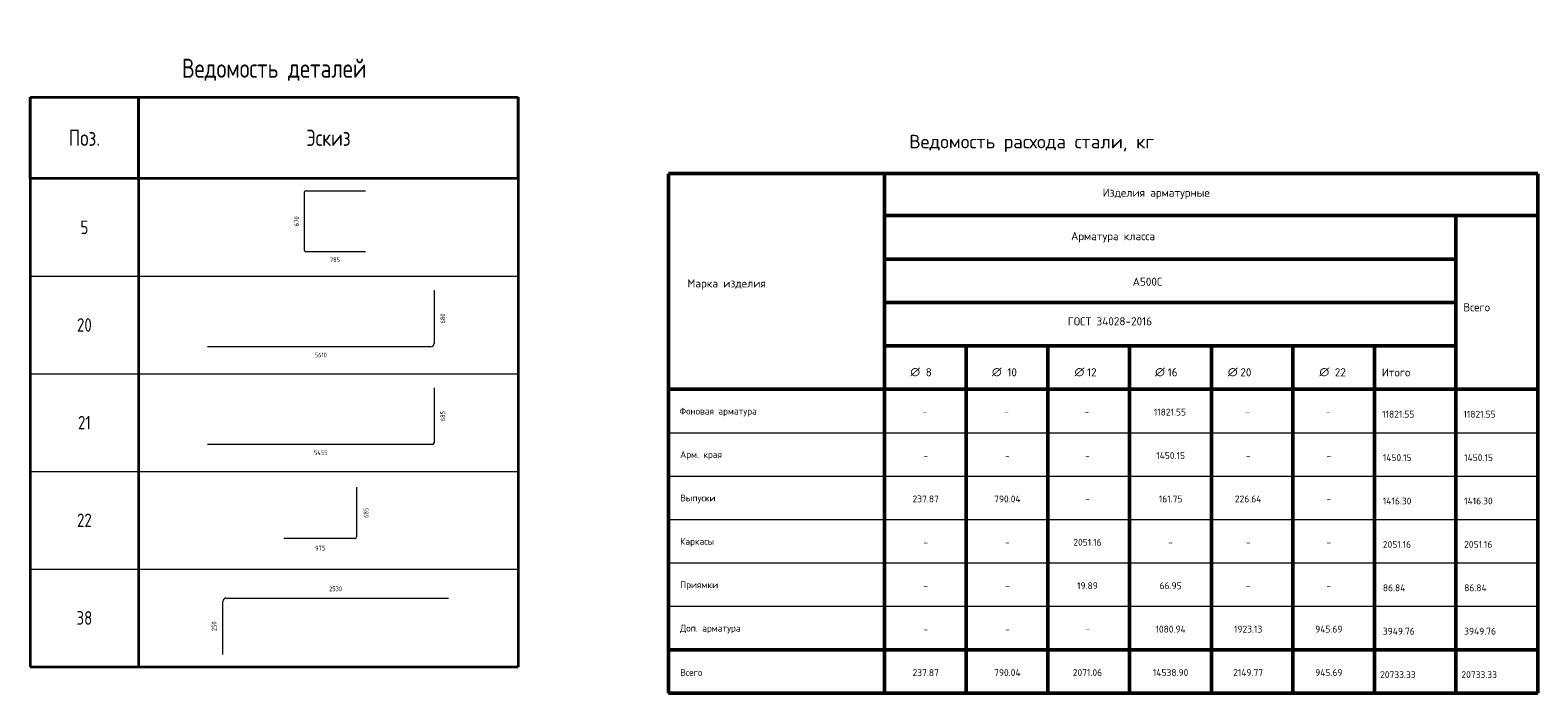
# Model space of a CAD drawing. Header units: millimetres. Extents: x -3170 to 89801, y -74170 to 82422.
# Tile 98 of 105: x 68411 to 73971, y 79969 to 82416. Entities that reach past the tile are written whole.
import ezdxf

# ---------------------------------------------------------------- set-up
doc = ezdxf.new("R2010")
doc.units = ezdxf.units.MM
doc.layers.add('Standard', color=7, linetype='Continuous', lineweight=25)
doc.layers.add('Экспликация_ описание', color=7, linetype='Continuous', lineweight=13)
doc.styles.add('ISOCPEUR', font='ISOCPEUR')

msp = doc.modelspace()

# ---------------------------------------------------------------- linework, layer by layer
at = {"layer": 'Standard', "color": 7, "linetype": 'Continuous', "lineweight": 35, "transparency": 33554687}
for p, q in [((68410.9, 82169), (70210.9, 82169)), ((68410.9, 81869), (68410.9, 82169)), ((68410.9, 82169), (68410.9, 81509)), ((68810.9, 81869), (68810.9, 82169)), ((68810.9, 82169), (68810.9, 81509)), ((70210.9, 81869), (70210.9, 82169)), ((70210.9, 82169), (70210.9, 81509)), ((70210.9, 81869), (68410.9, 81869)), ((68410.9, 81809), (68410.9, 81149)), ((68810.9, 81809), (68810.9, 81149)), ((70210.9, 81809), (70210.9, 81149)), ((68410.9, 81449), (68410.9, 80789)), ((68810.9, 81449), (68810.9, 80789)), ((70210.9, 81449), (70210.9, 80789)), ((68410.9, 81089), (68410.9, 80429)), ((68810.9, 81089), (68810.9, 80429)), ((70210.9, 81089), (70210.9, 80429)), ((68410.9, 80729), (68410.9, 80069)), ((68810.9, 80729), (68810.9, 80069)), ((70210.9, 80729), (70210.9, 80069)), ((68410.9, 80069), (70210.9, 80069))]:
    msp.add_line(p, q, dxfattribs=at)
at = {"layer": 'Standard', "color": 11, "linetype": 'Continuous', "lineweight": 18, "true_color": 0xff8c8c, "transparency": 33554687}
for p, q in [((69422.8, 81603.6), (69422.8, 81819.2)), ((69427.3, 81823.7), (69647.3, 81823.7)), ((69647.3, 81599.1), (69427.3, 81599.1)), ((69900.5, 81097.4), (69900.5, 80894.7)), ((69894.3, 80888.6), (69065, 80888.6)), ((69614.6, 80731.3), (69614.6, 80548.1)), ((69607.9, 80541.4), (69346, 80541.4))]:
    msp.add_line(p, q, dxfattribs=at)
at = {"layer": 'Standard', "color": 7, "linetype": 'Continuous', "lineweight": 13, "transparency": 33554687}
for p, q in [((68410.9, 81509), (70210.9, 81509)), ((68410.9, 81149), (70210.9, 81149)), ((68410.9, 80789), (70210.9, 80789)), ((68410.9, 80429), (70210.9, 80429)), ((68410.9, 80069), (70210.9, 80069))]:
    msp.add_line(p, q, dxfattribs=at)
at = {"layer": 'Standard', "color": 33, "linetype": 'Continuous', "lineweight": 18, "true_color": 0xf0a546, "transparency": 33554687}
for p, q in [((69900.5, 81457.4), (69900.5, 81260.5)), ((69888.5, 81248.6), (69065, 81248.6)), ((69121.5, 80114.5), (69121.5, 80310.1)), ((69133.8, 80322.4), (69953.2, 80322.4))]:
    msp.add_line(p, q, dxfattribs=at)
at = {"layer": 'Standard', "color": 11, "linetype": 'Continuous', "lineweight": 18, "true_color": 0xff8c8c, "transparency": 33554687}
for centre, radius, start, end in [((69427.3, 81819.2), 4.48, 90, 180), ((69427.3, 81603.6), 4.48, 180, 270), ((69894.3, 80894.7), 6.13, 270, 0), ((69607.9, 80548.1), 6.7, 270, 0)]:
    msp.add_arc(centre, radius, start, end, dxfattribs=at)
at = {"layer": 'Standard', "color": 33, "linetype": 'Continuous', "lineweight": 18, "true_color": 0xf0a546, "transparency": 33554687}
for centre, radius, start, end in [((69888.5, 81260.5), 11.9, 270, 0), ((69133.8, 80310.1), 12.2, 90, 180)]:
    msp.add_arc(centre, radius, start, end, dxfattribs=at)
at = {"layer": 'Экспликация_ описание', "color": 7, "linetype": 'Continuous', "lineweight": 50, "transparency": 33554687}
for p, q in [((70764.8, 81887.5), (73971.2, 81887.5)), ((70764.8, 81886.6), (70764.8, 79971.9)), ((71562.2, 81887.5), (71562.2, 81729.3)), ((71562.2, 81887.5), (71562.2, 81089.3)), ((73971.2, 81886.6), (73971.2, 79971.9)), ((71559.5, 81731.9), (73669.4, 81731.9)), ((71559.5, 81731.9), (73965.9, 81731.9)), ((71562.2, 81734.6), (71562.2, 81569.3)), ((73665.9, 81731.9), (73965.9, 81731.9)), ((73668.5, 81734.6), (73668.5, 81089.3)), ((71559.5, 81571.9), (73669.4, 81571.9)), ((71559.5, 81251.9), (72165.2, 81251.9)), ((71562.2, 81254.6), (71562.2, 81089.3)), ((71857.1, 81251.9), (71864.1, 81251.9)), ((71860.6, 81251.9), (71864.1, 81251.9)), ((71863.2, 81254.6), (71863.2, 81089.3)), ((71863.2, 81254.6), (71863.2, 81089.3)), ((72158.1, 81251.9), (72462.7, 81251.9)), ((72164.3, 81254.6), (72164.3, 81089.3)), ((72459.2, 81251.9), (72466.2, 81251.9)), ((72462.7, 81251.9), (72466.2, 81251.9)), ((72462.7, 81251.9), (73068.4, 81251.9)), ((72465.4, 81254.6), (72465.4, 81089.3)), ((72465.4, 81254.6), (72465.4, 81089.3)), ((72767.3, 81251.9), (72767.3, 81086.6)), ((73064.8, 81251.9), (73369.4, 81251.9)), ((73067.5, 81254.6), (73067.5, 81089.3)), ((73365.9, 81251.9), (73670.5, 81251.9)), ((73368.5, 81254.6), (73368.5, 81089.3)), ((73666.9, 81251.9), (73369.4, 81251.9)), ((71564.8, 81091.9), (70764.8, 81091.9)), ((71559.5, 81091.9), (72164.3, 81091.9)), ((71559.5, 81091.9), (72165.2, 81091.9)), ((71562.2, 81094.6), (71562.2, 79971.9)), ((71562.2, 81092.8), (71562.2, 79971.9)), ((71857.1, 81091.9), (71863.2, 81091.9)), ((71857.1, 81091.9), (71864.1, 81091.9)), ((71860.6, 81091.9), (71863.2, 81091.9)), ((71860.6, 81091.9), (71864.1, 81091.9)), ((71863.2, 81094.6), (71863.2, 79971.9)), ((71863.2, 81094.6), (71863.2, 79971.9)), ((72158.1, 81091.9), (72461.8, 81091.9)), ((72158.1, 81091.9), (72462.7, 81091.9)), ((72161.7, 81091.9), (72160.8, 81091.9)), ((72164.3, 81094.6), (72164.3, 79971.9)), ((72459.2, 81091.9), (72465.4, 81091.9)), ((72459.2, 81091.9), (72466.2, 81091.9)), ((72462.7, 81091.9), (72465.4, 81091.9)), ((72462.7, 81091.9), (73067.5, 81091.9)), ((72462.7, 81091.9), (72466.2, 81091.9)), ((72462.7, 81091.9), (73068.4, 81091.9)), ((72465.4, 81094.6), (72465.4, 79971.9)), ((72465.4, 81094.6), (72465.4, 79971.9)), ((72767.3, 81091.9), (72767.3, 79969.3)), ((73064.8, 81091.9), (73368.5, 81091.9)), ((73064.8, 81091.9), (73369.4, 81091.9)), ((73067.5, 81094.6), (73067.5, 79971.9)), ((73365.9, 81091.9), (73668.5, 81091.9)), ((73368.5, 81094.6), (73368.5, 79971.9)), ((73665.9, 81091.9), (73968.5, 81091.9)), ((73665.9, 81091.9), (73965.9, 81091.9)), ((73668.5, 81094.6), (73668.5, 79971.9)), ((70764.8, 80131.9), (73971.2, 80131.9)), ((70764.8, 79971.9), (73971.2, 79971.9))]:
    msp.add_line(p, q, dxfattribs=at)
at = {"layer": 'Экспликация_ описание', "color": 7, "linetype": 'Continuous', "lineweight": 35, "transparency": 33554687}
for p, q in [((73668.5, 81734.6), (73668.5, 81569.3)), ((71863.2, 81254.6), (71863.2, 81089.3)), ((71863.2, 81254.6), (71863.2, 81089.3)), ((72164.3, 81254.6), (72164.3, 81089.3)), ((72465.4, 81254.6), (72465.4, 81089.3)), ((72465.4, 81254.6), (72465.4, 81089.3)), ((72767.3, 81251.9), (72767.3, 81086.6)), ((73067.5, 81254.6), (73067.5, 81089.3)), ((73368.5, 81254.6), (73368.5, 81089.3)), ((73368.5, 81254.6), (73368.5, 81089.3)), ((71564.8, 81091.9), (70764.8, 81091.9))]:
    msp.add_line(p, q, dxfattribs=at)
at = {"layer": 'Экспликация_ описание', "color": 7, "linetype": 'Continuous', "lineweight": 13, "transparency": 33554687}
for p, q in [((70764.8, 80931.9), (73971.2, 80931.9)), ((70764.8, 80771.9), (73971.2, 80771.9)), ((70764.8, 80611.9), (73971.2, 80611.9)), ((70764.8, 80451.9), (73971.2, 80451.9)), ((70764.8, 80291.9), (73971.2, 80291.9))]:
    msp.add_line(p, q, dxfattribs=at)
at = {"layer": 'Экспликация_ описание', "color": 7, "linetype": 'Continuous', "lineweight": 50, "transparency": 33554687}
for points in [[(71562.2, 81571.9), (71562.2, 81411.9), (73668.5, 81411.9), (73668.5, 81571.9), (71562.2, 81571.9)], [(71562.2, 81411.9), (71562.2, 81251.9), (73668.5, 81251.9), (73668.5, 81411.9), (71562.2, 81411.9)], [(72161.7, 81251.9), (72161.7, 81251.9)], [(72161.7, 81091.9), (72161.7, 81091.9)]]:
    msp.add_lwpolyline(points, close=True, dxfattribs=at)

# ---------------------------------------------------------------- texts
at = {"layer": 'Standard', "color": 7, "linetype": 'Continuous', "lineweight": 35, "transparency": 33554687, "style": 'ISOCPEUR'}
for s, insert, char_height, width, attachment_point in [('\\A1;{\\fISOCPEUR|i0|b0;\\H70.000000;\\W0.800000;\\C7;Ведомость деталей}\\P', (69310.9, 82229), 7, 721.956, 8), ('\\A1;{\\fISOCPEUR|i0|b0;\\H60.000000;\\W0.800000;\\C7;Поз.}\\P', (68610.9, 82019), 6, 139.789, 5), ('\\A1;{\\fISOCPEUR|i0|b0;\\H60.000000;\\W0.800000;\\C7;Эскиз}\\P', (69510.9, 82019), 6, 188.285, 5), ('\\A1;{\\fISOCPEUR|i0|b0;\\H50.000000;\\W0.800000;\\C7;5}\\P', (68610.9, 81689), 5, 43.556, 5), ('\\A1;{\\fISOCPEUR|i0|b0;\\H50.000000;\\W0.800000;\\C7;20}\\P', (68610.9, 81329), 5, 73.5, 5), ('\\A1;{\\fISOCPEUR|i0|b0;\\H50.000000;\\W0.800000;\\C7;21}\\P', (68610.9, 80969), 5, 63, 5), ('\\A1;{\\fISOCPEUR|i0|b0;\\H50.000000;\\W0.800000;\\C7;22}\\P', (68610.9, 80609), 5, 73.5, 5), ('\\A1;{\\fISOCPEUR|i0|b0;\\H50.000000;\\W0.800000;\\C7;38}\\P', (68610.9, 80249), 5, 73.5, 5)]:
    msp.add_mtext(s, dxfattribs=dict(at, insert=insert, char_height=char_height, width=width, attachment_point=attachment_point))
at = {"layer": 'Standard', "color": 7, "linetype": 'Continuous', "lineweight": 25, "transparency": 33554687, "char_height": 17.5, "width": 35.791, "attachment_point": 5, "rotation": 90, "style": 'ISOCPEUR'}
for s, insert in [('\\A1;{\\fISOCPEUR|i0|b0;\\H17.500000;\\W0.800000;\\C7;670}\\P', (69393.4, 81711.4)), ('\\A1;{\\fISOCPEUR|i0|b0;\\H17.500000;\\W0.800000;\\C7;680}\\P', (69932.8, 81353)), ('\\A1;{\\fISOCPEUR|i0|b0;\\H17.500000;\\W0.800000;\\C7;685}\\P', (69932.8, 80993)), ('\\A1;{\\fISOCPEUR|i0|b0;\\H17.500000;\\W0.800000;\\C7;685}\\P', (69649.7, 80636.4)), ('\\A1;{\\fISOCPEUR|i0|b0;\\H17.500000;\\W0.800000;\\C7;250}\\P', (69089.4, 80218.4))]:
    msp.add_mtext(s, dxfattribs=dict(at, insert=insert))
at = {"layer": 'Standard', "color": 7, "linetype": 'Continuous', "lineweight": 25, "transparency": 33554687, "style": 'ISOCPEUR'}
for s, insert, char_height, width, attachment_point in [('\\A1;{\\fISOCPEUR|i0|b0;\\H17.500000;\\W0.800000;\\C7;785}\\P', (69535, 81569.8), 17.5, 35.791, 5), ('\\A1;{\\fISOCPEUR|i0|b0;\\H17.500000;\\W0.800000;\\C7;5610}\\P', (69482.7, 81218.1), 17.5, 42.467, 5), ('\\A1;{\\fISOCPEUR|i0|b0;\\H25.000000;\\W1.000000;\\C7;Фоновая арматура}\\P', (70805.5, 81007.8), 25, 314.797, 4), ('\\A1;{\\fISOCPEUR|i0|b0;\\H17.500000;\\W0.800000;\\C7;5455}\\P', (69482.7, 80858.1), 17.5, 47.148, 5), ('\\A1;{\\fISOCPEUR|i0|b0;\\H25.000000;\\W1.000000;\\C7;Арм. края}\\P', (70808.1, 80847.8), 25, 167.109, 4), ('\\A1;{\\fISOCPEUR|i0|b0;\\H25.000000;\\W1.000000;\\C7;Выпуски}\\P', (70808.1, 80687.8), 25, 137.019, 4), ('\\A1;{\\fISOCPEUR|i0|b0;\\H17.500000;\\W0.800000;\\C7;975}\\P', (69480.3, 80506.3), 17.5, 35.791, 5), ('\\A1;{\\fISOCPEUR|i0|b0;\\H25.000000;\\W1.000000;\\C7;Каркасы}\\P', (70808.1, 80527.8), 25, 142.037, 4), ('\\A1;{\\fISOCPEUR|i0|b0;\\H17.500000;\\W0.800000;\\C7;2530}\\P', (69537.4, 80356.3), 17.5, 45.733, 5), ('\\A1;{\\fISOCPEUR|i0|b0;\\H25.000000;\\W1.000000;\\C7;Приямки}\\P', (70808.1, 80367.8), 25, 139.528, 4), ('\\A1;{\\fISOCPEUR|i0|b0;\\H25.000000;\\W1.000000;\\C7;Доп. арматура}\\P', (70808.1, 80207.8), 25, 247.24, 4), ('\\A1;{\\fISOCPEUR|i0|b0;\\H25.000000;\\W1.000000;\\C7;Всего}\\P', (70808.1, 80047.8), 25, 99.324, 4)]:
    msp.add_mtext(s, dxfattribs=dict(at, insert=insert, char_height=char_height, width=width, attachment_point=attachment_point))
at = {"layer": 'Экспликация_ описание', "color": 7, "linetype": 'Continuous', "lineweight": 35, "transparency": 33554687, "style": 'ISOCPEUR'}
for s, insert, char_height, width, attachment_point in [('\\A1;{\\fISOCPEUR|i0|b0;\\H49.907712;\\W1.000000;\\C7;Ведомость расхода стали, кг}\\P', (71653, 81966.4), 49.908, 965.452, 7), ('\\A1;{\\fISOCPEUR|i0|b0;\\H29.897684;\\W1.000000;\\C7;Изделия арматурные}\\P', (72366, 81793.4), 29.898, 407.879, 7), ('\\A1;{\\fISOCPEUR|i0|b0;\\H29.897684;\\W1.000000;\\C7;Арматура класса}\\P', (72249.7, 81633.3), 29.898, 346.549, 7), ('\\A1;{\\fISOCPEUR|i0|b0;\\H29.897684;\\W1.000000;\\C7;Марка изделия}\\P', (70834.8, 81459.1), 29.898, 294.179, 7), ('\\A1;{\\fISOCPEUR|i0|b0;\\H29.897684;\\W1.000000;\\C7;А500С}\\P', (72476.8, 81473.3), 29.898, 124.804, 7), ('\\A1;{\\fISOCPEUR|i0|b0;\\H29.897684;\\W1.000000;\\C7;ГОСТ 34028-2016}\\P', (72237.5, 81327.5), 29.898, 328.326, 7), ('\\A1;{\\fISOCPEUR|i0|b0;\\H29.897684;\\W1.000000;\\C7;Всего}\\P', (73696.4, 81379.3), 29.898, 118.783, 7), ('\\A1;{\\fISOCPEUR|i0|b0;\\H29.897684;\\W1.000000;\\C7;∅}\\P', (71656.7, 81139.6), 29.898, 39.139, 7), ('\\A1;{\\fISOCPEUR|i0|b0;\\H29.897684;\\W1.000000;\\C7;8}\\P', (71713.6, 81139.6), 29.898, 32.555, 7), ('\\A1;{\\fISOCPEUR|i0|b0;\\H29.897684;\\W1.000000;\\C7;∅}\\P', (71957.7, 81139.6), 29.898, 39.139, 7), ('\\A1;{\\fISOCPEUR|i0|b0;\\H29.897684;\\W1.000000;\\C7;10}\\P', (72014.7, 81139.6), 29.898, 47.089, 7), ('\\A1;{\\fISOCPEUR|i0|b0;\\H29.897684;\\W1.000000;\\C7;∅}\\P', (72262.4, 81139.6), 29.898, 39.139, 7), ('\\A1;{\\fISOCPEUR|i0|b0;\\H29.897684;\\W1.000000;\\C7; 12}\\P', (72289.4, 81139.6), 29.898, 66.047, 7), ('\\A1;{\\fISOCPEUR|i0|b0;\\H29.897684;\\W1.000000;\\C7;∅}\\P', (72559.8, 81139.6), 29.898, 39.139, 7), ('\\A1;{\\fISOCPEUR|i0|b0;\\H29.897684;\\W1.000000;\\C7; 16}\\P', (72586.8, 81139.6), 29.898, 66.047, 7), ('\\A1;{\\fISOCPEUR|i0|b0;\\H29.897684;\\W1.000000;\\C7;∅}\\P', (72827.8, 81139.6), 29.898, 39.139, 7), ('\\A1;{\\fISOCPEUR|i0|b0;\\H29.897684;\\W1.000000;\\C7;∅}\\P', (72828, 81139.6), 29.898, 39.139, 7), ('\\A1;{\\fISOCPEUR|i0|b0;\\H29.897684;\\W1.000000;\\C7; 20}\\P', (72854.9, 81139.6), 29.898, 73.385, 7), ('\\A1;{\\fISOCPEUR|i0|b0;\\H29.897684;\\W1.000000;\\C7;∅}\\P', (73165.3, 81139.6), 29.898, 39.139, 7), ('\\A1;{\\fISOCPEUR|i0|b0;\\H29.897684;\\W1.000000;\\C7;∅}\\P', (73165.5, 81139.6), 29.898, 39.139, 7), ('\\A1;{\\fISOCPEUR|i0|b0;\\H29.897684;\\W1.000000;\\C7;22}\\P', (73222.5, 81139.6), 29.898, 54.937, 7), ('\\A1;{\\fISOCPEUR|i0|b0;\\H29.897684;\\W1.000000;\\C7;Итого}\\P', (73395.7, 81139.1), 29.898, 127.813, 7), ('\\A1;{\\fISOCPEUR|i0|b0;\\H25.297684;\\W1.000000;\\C7;11821.55}\\P', (72614.2, 81007.7), 25.298, 127.144, 5), ('\\A1;{\\fISOCPEUR|i0|b0;\\H25.297684;\\W1.000000;\\C7;-}\\P', (71711, 81007.7), 25.298, 27.546, 5), ('\\A1;{\\fISOCPEUR|i0|b0;\\H25.297684;\\W1.000000;\\C7;-}\\P', (72012.1, 81007.7), 25.298, 27.546, 5), ('\\A1;{\\fISOCPEUR|i0|b0;\\H25.297684;\\W1.000000;\\C7;-}\\P', (72307.6, 81007.8), 25.298, 27.546, 5), ('\\A1;{\\fISOCPEUR|i0|b0;\\H25.297684;\\W1.000000;\\C7;-}\\P', (72900.2, 81007.7), 25.298, 27.546, 5), ('\\A1;{\\fISOCPEUR|i0|b0;\\H25.297684;\\W1.000000;\\C7;-}\\P', (73197.7, 81007.7), 25.298, 27.546, 5), ('\\A1;{\\fISOCPEUR|i0|b0;\\H25.297684;\\W1.000000;\\C7;11821.55}\\P', (73397, 80987.4), 25.298, 127.144, 7), ('\\A1;{\\fISOCPEUR|i0|b0;\\H25.297684;\\W1.000000;\\C7;11821.55}\\P', (73696.7, 80987.4), 25.298, 127.144, 7), ('\\A1;{\\fISOCPEUR|i0|b0;\\H25.297684;\\W1.000000;\\C7;1450.15}\\P', (72616.8, 80847.7), 25.298, 117.318, 5), ('\\A1;{\\fISOCPEUR|i0|b0;\\H25.297684;\\W1.000000;\\C7;1450.15}\\P', (73399.6, 80827.4), 25.298, 117.318, 7), ('\\A1;{\\fISOCPEUR|i0|b0;\\H25.297684;\\W1.000000;\\C7;1450.15}\\P', (73699.4, 80827.4), 25.298, 117.318, 7), ('\\A1;{\\fISOCPEUR|i0|b0;\\H25.297684;\\W1.000000;\\C7;-}\\P', (71713.7, 80847.7), 25.298, 27.546, 5), ('\\A1;{\\fISOCPEUR|i0|b0;\\H25.297684;\\W1.000000;\\C7;-}\\P', (72014.7, 80847.7), 25.298, 27.546, 5), ('\\A1;{\\fISOCPEUR|i0|b0;\\H25.297684;\\W1.000000;\\C7;-}\\P', (72310.2, 80847.8), 25.298, 27.546, 5), ('\\A1;{\\fISOCPEUR|i0|b0;\\H25.297684;\\W1.000000;\\C7;-}\\P', (72902.8, 80847.7), 25.298, 27.546, 5), ('\\A1;{\\fISOCPEUR|i0|b0;\\H25.297684;\\W1.000000;\\C7;-}\\P', (73200.4, 80847.7), 25.298, 27.546, 5), ('\\A1;{\\fISOCPEUR|i0|b0;\\H25.297684;\\W1.000000;\\C7;237.87}\\P', (71713.7, 80687.7), 25.298, 108.148, 5), ('\\A1;{\\fISOCPEUR|i0|b0;\\H25.297684;\\W1.000000;\\C7;790.04}\\P', (72014.7, 80687.7), 25.298, 110.693, 5), ('\\A1;{\\fISOCPEUR|i0|b0;\\H25.297684;\\W1.000000;\\C7;-}\\P', (72310.2, 80687.8), 25.298, 27.546, 5), ('\\A1;{\\fISOCPEUR|i0|b0;\\H25.297684;\\W1.000000;\\C7;161.75}\\P', (72616.8, 80687.7), 25.298, 96.764, 5), ('\\A1;{\\fISOCPEUR|i0|b0;\\H25.297684;\\W1.000000;\\C7;226.64}\\P', (72902.8, 80687.7), 25.298, 110.693, 5), ('\\A1;{\\fISOCPEUR|i0|b0;\\H25.297684;\\W1.000000;\\C7;-}\\P', (73200.4, 80687.7), 25.298, 27.546, 5), ('\\A1;{\\fISOCPEUR|i0|b0;\\H25.297684;\\W1.000000;\\C7;1416.30}\\P', (73399.6, 80667.4), 25.298, 117.318, 7), ('\\A1;{\\fISOCPEUR|i0|b0;\\H25.297684;\\W1.000000;\\C7;1416.30}\\P', (73699.4, 80667.4), 25.298, 117.318, 7), ('\\A1;{\\fISOCPEUR|i0|b0;\\H25.297684;\\W1.000000;\\C7;-}\\P', (71713.7, 80527.7), 25.298, 27.546, 5), ('\\A1;{\\fISOCPEUR|i0|b0;\\H25.297684;\\W1.000000;\\C7;-}\\P', (72014.7, 80527.7), 25.298, 27.546, 5), ('\\A1;{\\fISOCPEUR|i0|b0;\\H25.297684;\\W1.000000;\\C7;2051.16}\\P', (72310.2, 80527.8), 25.298, 114.755, 5), ('\\A1;{\\fISOCPEUR|i0|b0;\\H25.297684;\\W1.000000;\\C7;-}\\P', (72616.8, 80527.7), 25.298, 27.546, 5), ('\\A1;{\\fISOCPEUR|i0|b0;\\H25.297684;\\W1.000000;\\C7;-}\\P', (72902.8, 80527.7), 25.298, 27.546, 5), ('\\A1;{\\fISOCPEUR|i0|b0;\\H25.297684;\\W1.000000;\\C7;-}\\P', (73200.4, 80527.7), 25.298, 27.546, 5), ('\\A1;{\\fISOCPEUR|i0|b0;\\H25.297684;\\W1.000000;\\C7;2051.16}\\P', (73399.6, 80507.4), 25.298, 114.755, 7), ('\\A1;{\\fISOCPEUR|i0|b0;\\H25.297684;\\W1.000000;\\C7;2051.16}\\P', (73699.4, 80507.4), 25.298, 114.755, 7), ('\\A1;{\\fISOCPEUR|i0|b0;\\H25.297684;\\W1.000000;\\C7;-}\\P', (71713.7, 80367.7), 25.298, 27.546, 5), ('\\A1;{\\fISOCPEUR|i0|b0;\\H25.297684;\\W1.000000;\\C7;-}\\P', (72014.7, 80367.7), 25.298, 27.546, 5), ('\\A1;{\\fISOCPEUR|i0|b0;\\H25.297684;\\W1.000000;\\C7;19.89}\\P', (72310.2, 80367.8), 25.298, 84.479, 5), ('\\A1;{\\fISOCPEUR|i0|b0;\\H25.297684;\\W1.000000;\\C7;66.95}\\P', (72616.8, 80367.7), 25.298, 90.305, 5), ('\\A1;{\\fISOCPEUR|i0|b0;\\H25.297684;\\W1.000000;\\C7;-}\\P', (72902.8, 80367.7), 25.298, 27.546, 5), ('\\A1;{\\fISOCPEUR|i0|b0;\\H25.297684;\\W1.000000;\\C7;-}\\P', (73200.4, 80367.7), 25.298, 27.546, 5), ('\\A1;{\\fISOCPEUR|i0|b0;\\H25.297684;\\W1.000000;\\C7;86.84}\\P', (73399.6, 80347.4), 25.298, 92.857, 7), ('\\A1;{\\fISOCPEUR|i0|b0;\\H25.297684;\\W1.000000;\\C7;86.84}\\P', (73699.4, 80347.4), 25.298, 92.857, 7), ('\\A1;{\\fISOCPEUR|i0|b0;\\H25.297684;\\W1.000000;\\C7;-}\\P', (71713.7, 80207.7), 25.298, 27.546, 5), ('\\A1;{\\fISOCPEUR|i0|b0;\\H25.297684;\\W1.000000;\\C7;-}\\P', (72014.7, 80207.7), 25.298, 27.546, 5), ('\\A1;{\\fISOCPEUR|i0|b0;\\H25.297684;\\W1.000000;\\C7;-}\\P', (72310.2, 80207.8), 25.298, 27.546, 5), ('\\A1;{\\fISOCPEUR|i0|b0;\\H25.297684;\\W1.000000;\\C7;1080.94}\\P', (72616.8, 80207.7), 25.298, 122.905, 5), ('\\A1;{\\fISOCPEUR|i0|b0;\\H25.297684;\\W1.000000;\\C7;1923.13}\\P', (72902.8, 80207.7), 25.298, 114.755, 5), ('\\A1;{\\fISOCPEUR|i0|b0;\\H25.297684;\\W1.000000;\\C7;945.69}\\P', (73200.4, 80207.7), 25.298, 110.693, 5), ('\\A1;{\\fISOCPEUR|i0|b0;\\H25.297684;\\W1.000000;\\C7;3949.76}\\P', (73399.6, 80187.4), 25.298, 128.491, 7), ('\\A1;{\\fISOCPEUR|i0|b0;\\H25.297684;\\W1.000000;\\C7;3949.76}\\P', (73699.4, 80187.4), 25.298, 128.491, 7), ('\\A1;{\\fISOCPEUR|i0|b0;\\H25.297684;\\W1.000000;\\C7;237.87}\\P', (71713.7, 80047.7), 25.298, 108.148, 5), ('\\A1;{\\fISOCPEUR|i0|b0;\\H25.297684;\\W1.000000;\\C7;790.04}\\P', (72014.7, 80047.7), 25.298, 110.693, 5), ('\\A1;{\\fISOCPEUR|i0|b0;\\H25.297684;\\W1.000000;\\C7;2071.06}\\P', (72310.2, 80047.8), 25.298, 120.352, 5), ('\\A1;{\\fISOCPEUR|i0|b0;\\H25.297684;\\W1.000000;\\C7;14538.90}\\P', (72616.8, 80047.7), 25.298, 140.747, 5), ('\\A1;{\\fISOCPEUR|i0|b0;\\H25.297684;\\W1.000000;\\C7;2149.77}\\P', (72902.8, 80047.7), 25.298, 122.905, 5), ('\\A1;{\\fISOCPEUR|i0|b0;\\H25.297684;\\W1.000000;\\C7;945.69}\\P', (73200.4, 80047.7), 25.298, 110.693, 5), ('\\A1;{\\fISOCPEUR|i0|b0;\\H25.297684;\\W1.000000;\\C7;20733.33}\\P', (73389.6, 80027.4), 25.298, 143.728, 7), ('\\A1;{\\fISOCPEUR|i0|b0;\\H25.297684;\\W1.000000;\\C7;20733.33}\\P', (73689.4, 80027.4), 25.298, 143.728, 7)]:
    msp.add_mtext(s, dxfattribs=dict(at, insert=insert, char_height=char_height, width=width, attachment_point=attachment_point))

doc.saveas('drawing.dxf')
